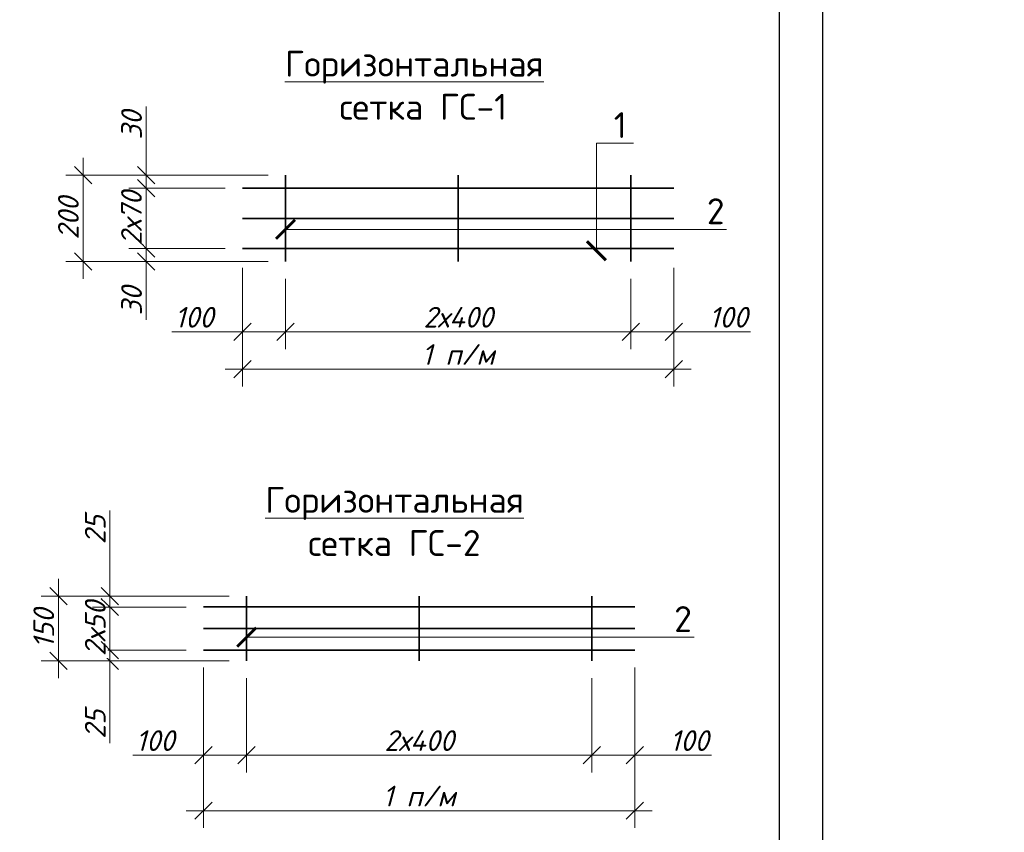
# Model space of a CAD drawing. Header units: millimetres. Extents: x 363306 to 7757304, y 1022887 to 1207196.
# Tile 256 of 256: x 1223405 to 1234815, y 1065343 to 1074766. Entities that reach past the tile are written whole.
import ezdxf
from ezdxf import colors
from ezdxf.entities.mleader import LeaderData, LeaderLine
from ezdxf.math import Vec2, Vec3

# ---------------------------------------------------------------- set-up
doc = ezdxf.new("R2010")
doc.units = ezdxf.units.MM
for name, color, linetype in [('0 @ 100', 7, 'Continuous'), ('kcd_tx', 7, 'Continuous'), ('O3SAD', 1, 'Continuous')]:
    doc.layers.add(name, color=color, linetype=linetype)
doc.styles.add('iso', font='isocpeur.TTF')
doc.styles.get("Standard").update_dxf_attribs({"font": 'isocpeui.ttf'})
doc.styles.add('ГОСТ 2.304', font='isocpeui.ttf')
doc.dimstyles.new('Санжар', dxfattribs={"dimtxt": 240, "dimasz": 200, "dimexe": 200, "dimexo": 200, "dimgap": 50, "dimtad": 1, "dimdec": 0, "dimtxsty": 'Standard', "dimblk": 'OBLIQUE', "dimcen": 2.5, "dimdle": 200, "dimclrd": 152, "dimclre": 152, "dimclrt": 152, "dimadec": 0, "dimazin": 0, "dimtfac": 1, "dimtdec": 0, "dimtmove": 0, "dimatfit": 3, "dimldrblk": 'OBLIQUE', "dimfxl": 0, "dimlwd": 0, "dimlwe": 0, "dimarcsym": 0})

# ---------------------------------------------------------------- blocks, each defined once
blk = doc.blocks.new('_Oblique')
at = {"color": 0, "linetype": 'ByBlock', "lineweight": -2}
blk.add_line((-0.5, -0.5), (0.5, 0.5), dxfattribs=at)
blk = doc.blocks.new('*D963')
at = {"layer": 'Defpoints', "color": 0, "lineweight": 25, "transparency": 16777216}
for p in [(1225986, 1072088), (1226486, 1071963), (1226486, 1071146)]:
    blk.add_point(p, dxfattribs=at)
at = {"layer": 'kcd_tx', "lineweight": 0, "transparency": 16777216}
for p, q in [((1225986, 1071888), (1225986, 1070946)), ((1226486, 1071763), (1226486, 1070946)), ((1225169, 1071146), (1225986, 1071146)), ((1225786, 1071146), (1226686, 1071146))]:
    blk.add_line(p, q, dxfattribs=at)
at = {"layer": 'kcd_tx', "lineweight": 0, "transparency": 16777216, "xscale": 200, "yscale": 200, "zscale": 200, "rotation": 180}
blk.add_blockref('_Oblique', (1225986, 1071146), dxfattribs=at)
at = {"layer": 'kcd_tx', "lineweight": 0, "transparency": 16777216, "xscale": 200, "yscale": 200, "zscale": 200}
blk.add_blockref('_Oblique', (1226486, 1071146), dxfattribs=at)
at = {"layer": 'kcd_tx', "lineweight": 0, "transparency": 16777216, "insert": (1225426, 1071316), "char_height": 240, "attachment_point": 5, "bg_fill": 3, "box_fill_scale": 1.1, "bg_fill_color": 256, "bg_fill_true_color": 13158600, "bg_fill_transparency": 0}
blk.add_mtext('100', dxfattribs=at)
blk = doc.blocks.new('*D964')
at = {"layer": 'Defpoints', "color": 0, "lineweight": 25, "transparency": 16777216}
for p in [(1226486, 1071963), (1230486, 1071963), (1230486, 1071146)]:
    blk.add_point(p, dxfattribs=at)
at = {"layer": 'kcd_tx', "lineweight": 0, "transparency": 16777216}
for p, q in [((1226486, 1071763), (1226486, 1070946)), ((1230486, 1071763), (1230486, 1070946)), ((1226286, 1071146), (1230686, 1071146))]:
    blk.add_line(p, q, dxfattribs=at)
at = {"layer": 'kcd_tx', "lineweight": 0, "transparency": 16777216, "xscale": 200, "yscale": 200, "zscale": 200, "rotation": 180}
blk.add_blockref('_Oblique', (1226486, 1071146), dxfattribs=at)
at = {"layer": 'kcd_tx', "lineweight": 0, "transparency": 16777216, "xscale": 200, "yscale": 200, "zscale": 200}
blk.add_blockref('_Oblique', (1230486, 1071146), dxfattribs=at)
at = {"layer": 'kcd_tx', "lineweight": 0, "transparency": 16777216, "insert": (1228486, 1071316), "char_height": 240, "attachment_point": 5, "bg_fill": 3, "box_fill_scale": 1.1, "bg_fill_color": 256, "bg_fill_true_color": 13158600, "bg_fill_transparency": 0}
blk.add_mtext('2х400', dxfattribs=at)
blk = doc.blocks.new('*D965')
at = {"layer": 'Defpoints', "color": 0, "lineweight": 25, "transparency": 16777216}
for p in [(1230986, 1072088), (1230486, 1071963), (1230986, 1071146)]:
    blk.add_point(p, dxfattribs=at)
at = {"layer": 'kcd_tx', "lineweight": 0, "transparency": 16777216}
for p, q in [((1230986, 1071888), (1230986, 1070946)), ((1230486, 1071763), (1230486, 1070946)), ((1230286, 1071146), (1231186, 1071146)), ((1231875, 1071146), (1230986, 1071146))]:
    blk.add_line(p, q, dxfattribs=at)
at = {"layer": 'kcd_tx', "lineweight": 0, "transparency": 16777216, "xscale": 200, "yscale": 200, "zscale": 200, "rotation": 180}
blk.add_blockref('_Oblique', (1230486, 1071146), dxfattribs=at)
at = {"layer": 'kcd_tx', "lineweight": 0, "transparency": 16777216, "xscale": 200, "yscale": 200, "zscale": 200}
blk.add_blockref('_Oblique', (1230986, 1071146), dxfattribs=at)
at = {"layer": 'kcd_tx', "lineweight": 0, "transparency": 16777216, "insert": (1231617, 1071316), "char_height": 240, "attachment_point": 5, "bg_fill": 3, "box_fill_scale": 1.1, "bg_fill_color": 256, "bg_fill_true_color": 13158600, "bg_fill_transparency": 0}
blk.add_mtext('100', dxfattribs=at)
blk = doc.blocks.new('*D966')
at = {"layer": 'Defpoints', "color": 0, "lineweight": 25, "transparency": 16777216}
for p in [(1225986, 1071378), (1230986, 1071378), (1230986, 1070714)]:
    blk.add_point(p, dxfattribs=at)
at = {"layer": 'kcd_tx', "lineweight": 0, "transparency": 16777216}
for p, q in [((1225986, 1071178), (1225986, 1070514)), ((1230986, 1071178), (1230986, 1070514)), ((1225786, 1070714), (1231186, 1070714))]:
    blk.add_line(p, q, dxfattribs=at)
at = {"layer": 'kcd_tx', "lineweight": 0, "transparency": 16777216, "xscale": 200, "yscale": 200, "zscale": 200, "rotation": 180}
blk.add_blockref('_Oblique', (1225986, 1070714), dxfattribs=at)
at = {"layer": 'kcd_tx', "lineweight": 0, "transparency": 16777216, "xscale": 200, "yscale": 200, "zscale": 200}
blk.add_blockref('_Oblique', (1230986, 1070714), dxfattribs=at)
at = {"layer": 'kcd_tx', "lineweight": 0, "transparency": 16777216, "insert": (1228486, 1070884), "char_height": 240, "attachment_point": 5, "bg_fill": 3, "box_fill_scale": 1.1, "bg_fill_color": 256, "bg_fill_true_color": 13158600, "bg_fill_transparency": 0}
blk.add_mtext('1 п/м', dxfattribs=at)
blk = doc.blocks.new('_ArchTick')
at = {"color": 0, "linetype": 'ByBlock', "const_width": 0.15}
blk.add_lwpolyline([(-0.5, -0.5), (0.5, 0.5)], dxfattribs=at)
blk = doc.blocks.new('*D1022')
at = {"layer": 'Defpoints', "color": 0, "lineweight": 25, "transparency": 16777216}
for p in [(1224139, 1072963), (1226486, 1072963), (1226486, 1071963)]:
    blk.add_point(p, dxfattribs=at)
at = {"layer": 'kcd_tx', "lineweight": 0, "transparency": 16777216}
for p, q in [((1224139, 1071763), (1224139, 1073163)), ((1226286, 1072963), (1223939, 1072963)), ((1226286, 1071963), (1223939, 1071963))]:
    blk.add_line(p, q, dxfattribs=at)
at = {"layer": 'kcd_tx', "lineweight": 0, "transparency": 16777216, "xscale": 200, "yscale": 200, "zscale": 200}
for p, rotation in [((1224139, 1072963), 90), ((1224139, 1071963), 270)]:
    blk.add_blockref('_Oblique', p, dxfattribs=dict(at, rotation=rotation))
at = {"layer": 'kcd_tx', "lineweight": 0, "transparency": 16777216, "insert": (1223969, 1072463), "char_height": 240, "attachment_point": 5, "rotation": 90, "bg_fill": 3, "box_fill_scale": 1.1, "bg_fill_color": 256, "bg_fill_true_color": 13158600, "bg_fill_transparency": 0}
blk.add_mtext('200', dxfattribs=at)
blk = doc.blocks.new('*D1023')
at = {"layer": 'Defpoints', "color": 0, "lineweight": 25, "transparency": 16777216}
for p in [(1224871, 1072113), (1225986, 1072113), (1226486, 1071963)]:
    blk.add_point(p, dxfattribs=at)
at = {"layer": 'kcd_tx', "lineweight": 0, "transparency": 16777216}
for p, q in [((1224871, 1071763), (1224871, 1072313)), ((1225786, 1072113), (1224671, 1072113)), ((1226286, 1071963), (1224671, 1071963)), ((1224871, 1071287), (1224871, 1071963))]:
    blk.add_line(p, q, dxfattribs=at)
at = {"layer": 'kcd_tx', "lineweight": 0, "transparency": 16777216, "xscale": 200, "yscale": 200, "zscale": 200}
for p, rotation in [((1224871, 1072113), 90), ((1224871, 1071963), 270)]:
    blk.add_blockref('_Oblique', p, dxfattribs=dict(at, rotation=rotation))
at = {"layer": 'kcd_tx', "lineweight": 0, "transparency": 16777216, "insert": (1224701, 1071505), "char_height": 240, "attachment_point": 5, "rotation": 90, "bg_fill": 3, "box_fill_scale": 1.1, "bg_fill_color": 256, "bg_fill_true_color": 13158600, "bg_fill_transparency": 0}
blk.add_mtext('30', dxfattribs=at)
blk = doc.blocks.new('*D1024')
at = {"layer": 'Defpoints', "color": 0, "lineweight": 25, "transparency": 16777216}
for p in [(1224871, 1072813), (1225986, 1072813), (1225986, 1072113)]:
    blk.add_point(p, dxfattribs=at)
at = {"layer": 'kcd_tx', "lineweight": 0, "transparency": 16777216}
for p, q in [((1224871, 1071913), (1224871, 1073013)), ((1225786, 1072813), (1224671, 1072813)), ((1225786, 1072113), (1224671, 1072113))]:
    blk.add_line(p, q, dxfattribs=at)
at = {"layer": 'kcd_tx', "lineweight": 0, "transparency": 16777216, "insert": (1224700, 1072463), "char_height": 240, "attachment_point": 5, "rotation": 90, "bg_fill": 3, "box_fill_scale": 1.1, "bg_fill_color": 256, "bg_fill_true_color": 13158600, "bg_fill_transparency": 0}
blk.add_mtext('2х70', dxfattribs=at)
at = {"layer": 'kcd_tx', "lineweight": 0, "transparency": 16777216, "xscale": 200, "yscale": 200, "zscale": 200}
for p, rotation in [((1224871, 1072813), 90), ((1224871, 1072113), 270)]:
    blk.add_blockref('_Oblique', p, dxfattribs=dict(at, rotation=rotation))
blk = doc.blocks.new('*D1025')
at = {"layer": 'Defpoints', "color": 0, "lineweight": 25, "transparency": 16777216}
for p in [(1224871, 1072963), (1226486, 1072963), (1225986, 1072813)]:
    blk.add_point(p, dxfattribs=at)
at = {"layer": 'kcd_tx', "lineweight": 0, "transparency": 16777216}
for p, q in [((1224871, 1073761), (1224871, 1072963)), ((1224871, 1072613), (1224871, 1073163)), ((1226286, 1072963), (1224671, 1072963)), ((1225786, 1072813), (1224671, 1072813))]:
    blk.add_line(p, q, dxfattribs=at)
at = {"layer": 'kcd_tx', "lineweight": 0, "transparency": 16777216, "xscale": 200, "yscale": 200, "zscale": 200}
for p, rotation in [((1224871, 1072963), 90), ((1224871, 1072813), 270)]:
    blk.add_blockref('_Oblique', p, dxfattribs=dict(at, rotation=rotation))
at = {"layer": 'kcd_tx', "lineweight": 0, "transparency": 16777216, "insert": (1224701, 1073543), "char_height": 240, "attachment_point": 5, "rotation": 90, "bg_fill": 3, "box_fill_scale": 1.1, "bg_fill_color": 256, "bg_fill_true_color": 13158600, "bg_fill_transparency": 0}
blk.add_mtext('30', dxfattribs=at)
blk = doc.blocks.new('*D1026')
at = {"layer": 'Defpoints', "color": 0, "lineweight": 25, "transparency": 16777216}
for p in [(1225534, 1067456), (1226034, 1067331), (1226034, 1066237)]:
    blk.add_point(p, dxfattribs=at)
at = {"layer": 'kcd_tx', "lineweight": 0, "transparency": 16777216}
for p, q in [((1225534, 1067256), (1225534, 1066037)), ((1226034, 1067131), (1226034, 1066037)), ((1224716, 1066237), (1225534, 1066237)), ((1225334, 1066237), (1226234, 1066237))]:
    blk.add_line(p, q, dxfattribs=at)
at = {"layer": 'kcd_tx', "lineweight": 0, "transparency": 16777216, "xscale": 200, "yscale": 200, "zscale": 200, "rotation": 180}
blk.add_blockref('_Oblique', (1225534, 1066237), dxfattribs=at)
at = {"layer": 'kcd_tx', "lineweight": 0, "transparency": 16777216, "xscale": 200, "yscale": 200, "zscale": 200}
blk.add_blockref('_Oblique', (1226034, 1066237), dxfattribs=at)
at = {"layer": 'kcd_tx', "lineweight": 0, "transparency": 16777216, "insert": (1224974, 1066407), "char_height": 240, "attachment_point": 5, "bg_fill": 3, "box_fill_scale": 1.1, "bg_fill_color": 256, "bg_fill_true_color": 13158600, "bg_fill_transparency": 0}
blk.add_mtext('100', dxfattribs=at)
blk = doc.blocks.new('*D1027')
at = {"layer": 'Defpoints', "color": 0, "lineweight": 25, "transparency": 16777216}
for p in [(1226034, 1067331), (1230034, 1067331), (1230034, 1066237)]:
    blk.add_point(p, dxfattribs=at)
at = {"layer": 'kcd_tx', "lineweight": 0, "transparency": 16777216}
for p, q in [((1226034, 1067131), (1226034, 1066037)), ((1230034, 1067131), (1230034, 1066037)), ((1225834, 1066237), (1230234, 1066237))]:
    blk.add_line(p, q, dxfattribs=at)
at = {"layer": 'kcd_tx', "lineweight": 0, "transparency": 16777216, "xscale": 200, "yscale": 200, "zscale": 200, "rotation": 180}
blk.add_blockref('_Oblique', (1226034, 1066237), dxfattribs=at)
at = {"layer": 'kcd_tx', "lineweight": 0, "transparency": 16777216, "xscale": 200, "yscale": 200, "zscale": 200}
blk.add_blockref('_Oblique', (1230034, 1066237), dxfattribs=at)
at = {"layer": 'kcd_tx', "lineweight": 0, "transparency": 16777216, "insert": (1228034, 1066407), "char_height": 240, "attachment_point": 5, "bg_fill": 3, "box_fill_scale": 1.1, "bg_fill_color": 256, "bg_fill_true_color": 13158600, "bg_fill_transparency": 0}
blk.add_mtext('2х400', dxfattribs=at)
blk = doc.blocks.new('*D1028')
at = {"layer": 'Defpoints', "color": 0, "lineweight": 25, "transparency": 16777216}
for p in [(1230534, 1067456), (1230034, 1067331), (1230534, 1066237)]:
    blk.add_point(p, dxfattribs=at)
at = {"layer": 'kcd_tx', "lineweight": 0, "transparency": 16777216}
for p, q in [((1230534, 1067256), (1230534, 1066037)), ((1230034, 1067131), (1230034, 1066037)), ((1229834, 1066237), (1230734, 1066237)), ((1231422, 1066237), (1230534, 1066237))]:
    blk.add_line(p, q, dxfattribs=at)
at = {"layer": 'kcd_tx', "lineweight": 0, "transparency": 16777216, "xscale": 200, "yscale": 200, "zscale": 200, "rotation": 180}
blk.add_blockref('_Oblique', (1230034, 1066237), dxfattribs=at)
at = {"layer": 'kcd_tx', "lineweight": 0, "transparency": 16777216, "xscale": 200, "yscale": 200, "zscale": 200}
blk.add_blockref('_Oblique', (1230534, 1066237), dxfattribs=at)
at = {"layer": 'kcd_tx', "lineweight": 0, "transparency": 16777216, "insert": (1231164, 1066407), "char_height": 240, "attachment_point": 5, "bg_fill": 3, "box_fill_scale": 1.1, "bg_fill_color": 256, "bg_fill_true_color": 13158600, "bg_fill_transparency": 0}
blk.add_mtext('100', dxfattribs=at)
blk = doc.blocks.new('*D967')
at = {"layer": 'Defpoints', "color": 0, "lineweight": 25, "transparency": 16777216}
for p in [(1225534, 1066747), (1230534, 1066747), (1230534, 1065594)]:
    blk.add_point(p, dxfattribs=at)
at = {"layer": 'kcd_tx', "lineweight": 0, "transparency": 16777216}
for p, q in [((1225534, 1066547), (1225534, 1065394)), ((1230534, 1066547), (1230534, 1065394)), ((1225334, 1065594), (1230734, 1065594))]:
    blk.add_line(p, q, dxfattribs=at)
at = {"layer": 'kcd_tx', "lineweight": 0, "transparency": 16777216, "xscale": 200, "yscale": 200, "zscale": 200, "rotation": 180}
blk.add_blockref('_Oblique', (1225534, 1065594), dxfattribs=at)
at = {"layer": 'kcd_tx', "lineweight": 0, "transparency": 16777216, "xscale": 200, "yscale": 200, "zscale": 200}
blk.add_blockref('_Oblique', (1230534, 1065594), dxfattribs=at)
at = {"layer": 'kcd_tx', "lineweight": 0, "transparency": 16777216, "insert": (1228034, 1065764), "char_height": 240, "attachment_point": 5, "bg_fill": 3, "box_fill_scale": 1.1, "bg_fill_color": 256, "bg_fill_true_color": 13158600, "bg_fill_transparency": 0}
blk.add_mtext('1 п/м', dxfattribs=at)
blk = doc.blocks.new('*D968')
at = {"layer": 'Defpoints', "color": 0, "lineweight": 25, "transparency": 16777216}
for p in [(1224450, 1067456), (1225534, 1067456), (1226034, 1067331)]:
    blk.add_point(p, dxfattribs=at)
at = {"layer": 'kcd_tx', "lineweight": 0, "transparency": 16777216}
for p, q in [((1224450, 1067131), (1224450, 1067656)), ((1225334, 1067456), (1224250, 1067456)), ((1225834, 1067331), (1224250, 1067331)), ((1224450, 1066376), (1224450, 1067331))]:
    blk.add_line(p, q, dxfattribs=at)
at = {"layer": 'kcd_tx', "lineweight": 0, "transparency": 16777216, "xscale": 200, "yscale": 200, "zscale": 200}
for p, rotation in [((1224450, 1067456), 90), ((1224450, 1067331), 270)]:
    blk.add_blockref('_Oblique', p, dxfattribs=dict(at, rotation=rotation))
at = {"layer": 'kcd_tx', "lineweight": 0, "transparency": 16777216, "insert": (1224280, 1066597), "char_height": 240, "attachment_point": 5, "rotation": 90, "bg_fill": 3, "box_fill_scale": 1.1, "bg_fill_color": 256, "bg_fill_true_color": 13158600, "bg_fill_transparency": 0}
blk.add_mtext('25', dxfattribs=at)
blk = doc.blocks.new('*D1029')
at = {"layer": 'Defpoints', "color": 0, "lineweight": 25, "transparency": 16777216}
for p in [(1224450, 1067956), (1225534, 1067956), (1225534, 1067456)]:
    blk.add_point(p, dxfattribs=at)
at = {"layer": 'kcd_tx', "lineweight": 0, "transparency": 16777216}
for p, q in [((1224450, 1067256), (1224450, 1068156)), ((1225334, 1067956), (1224250, 1067956)), ((1225334, 1067456), (1224250, 1067456))]:
    blk.add_line(p, q, dxfattribs=at)
at = {"layer": 'kcd_tx', "lineweight": 0, "transparency": 16777216, "insert": (1224280, 1067706), "char_height": 240, "attachment_point": 5, "rotation": 90, "bg_fill": 3, "box_fill_scale": 1.1, "bg_fill_color": 256, "bg_fill_true_color": 13158600, "bg_fill_transparency": 0}
blk.add_mtext('2х50', dxfattribs=at)
at = {"layer": 'kcd_tx', "lineweight": 0, "transparency": 16777216, "xscale": 200, "yscale": 200, "zscale": 200}
for p, rotation in [((1224450, 1067956), 90), ((1224450, 1067456), 270)]:
    blk.add_blockref('_Oblique', p, dxfattribs=dict(at, rotation=rotation))
blk = doc.blocks.new('*D1030')
at = {"layer": 'Defpoints', "color": 0, "lineweight": 25, "transparency": 16777216}
for p in [(1224450, 1068081), (1226034, 1068081), (1225534, 1067956)]:
    blk.add_point(p, dxfattribs=at)
at = {"layer": 'kcd_tx', "lineweight": 0, "transparency": 16777216}
for p, q in [((1224450, 1069074), (1224450, 1068081)), ((1224450, 1067756), (1224450, 1068281)), ((1225834, 1068081), (1224250, 1068081)), ((1225334, 1067956), (1224250, 1067956))]:
    blk.add_line(p, q, dxfattribs=at)
at = {"layer": 'kcd_tx', "lineweight": 0, "transparency": 16777216, "xscale": 200, "yscale": 200, "zscale": 200}
for p, rotation in [((1224450, 1068081), 90), ((1224450, 1067956), 270)]:
    blk.add_blockref('_Oblique', p, dxfattribs=dict(at, rotation=rotation))
at = {"layer": 'kcd_tx', "lineweight": 0, "transparency": 16777216, "insert": (1224280, 1068853), "char_height": 240, "attachment_point": 5, "rotation": 90, "bg_fill": 3, "box_fill_scale": 1.1, "bg_fill_color": 256, "bg_fill_true_color": 13158600, "bg_fill_transparency": 0}
blk.add_mtext('25', dxfattribs=at)
blk = doc.blocks.new('*D969')
at = {"layer": 'Defpoints', "color": 0, "lineweight": 25, "transparency": 16777216}
for p in [(1223854, 1068081), (1225037, 1068081), (1225037, 1067331)]:
    blk.add_point(p, dxfattribs=at)
at = {"layer": 'kcd_tx', "lineweight": 0, "transparency": 16777216}
for p, q in [((1223854, 1067131), (1223854, 1068281)), ((1224837, 1068081), (1223654, 1068081)), ((1224837, 1067331), (1223654, 1067331))]:
    blk.add_line(p, q, dxfattribs=at)
at = {"layer": 'kcd_tx', "lineweight": 0, "transparency": 16777216, "xscale": 200, "yscale": 200, "zscale": 200}
for p, rotation in [((1223854, 1068081), 90), ((1223854, 1067331), 270)]:
    blk.add_blockref('_Oblique', p, dxfattribs=dict(at, rotation=rotation))
at = {"layer": 'kcd_tx', "lineweight": 0, "transparency": 16777216, "insert": (1223684, 1067706), "char_height": 240, "attachment_point": 5, "rotation": 90, "bg_fill": 3, "box_fill_scale": 1.1, "bg_fill_color": 256, "bg_fill_true_color": 13158600, "bg_fill_transparency": 0}
blk.add_mtext('150', dxfattribs=at)

msp = doc.modelspace()

# ---------------------------------------------------------------- linework, layer by layer
at = {"lineweight": 30}
msp.add_lwpolyline([(1192706.348, 1088178.072), (1232206.348, 1088178.072), (1232206.348, 1059478.072), (1192706.348, 1059478.072)], close=True, dxfattribs=at)
at = {"color": 96, "lineweight": 35, "ltscale": 10, "elevation": 0}
for points in [[(1226486.155, 1072962.617), (1226486.155, 1071962.617)], [(1228486.155, 1072962.617), (1228486.155, 1071962.617)], [(1230486.155, 1072962.617), (1230486.155, 1071962.617)], [(1225986.155, 1072812.617), (1230986.155, 1072812.617)], [(1225986.155, 1072462.617), (1230986.155, 1072462.617)], [(1225986.155, 1072112.617), (1230986.155, 1072112.617)]]:
    msp.add_lwpolyline(points, dxfattribs=at)
at = {"color": 96, "lineweight": 35, "ltscale": 10}
for points in [[(1226033.719, 1068081.379), (1226033.719, 1067331.379)], [(1228033.719, 1068081.379), (1228033.719, 1067331.379)], [(1230033.719, 1068081.379), (1230033.719, 1067331.379)], [(1225533.719, 1067956.379), (1230533.719, 1067956.379)], [(1225533.719, 1067456.379), (1230533.719, 1067456.379)]]:
    msp.add_lwpolyline(points, dxfattribs=at)
at = {"layer": 'O3SAD', "color": 1}
msp.add_lwpolyline([(1190706.348, 1088678.072), (1232706.348, 1088678.072), (1232706.348, 1058978.072), (1190706.348, 1058978.072)], close=True, dxfattribs=at)

# ---------------------------------------------------------------- texts
at = {"lineweight": 9, "char_height": 300, "width": 5098.88054, "attachment_point": 1, "style": 'iso'}
for s, insert in [('\\pi457.168;{\\LГоризонтальная} \\P\\pi1088.684;сетка ГС-1', (1226021.103, 1074406.224, 0)), ('\\pi457.168;{\\LГоризонтальная} \\P\\pi1088.684;сетка ГС-1', (1135481.247, 1074142.755, 0)), ('\\pi342.876;{\\LГоризонтальная} \\P\\pi840.831;сетка ГС-2', (1225906.271, 1069347.902)), ('\\pi342.876;{\\LГоризонтальная} \\P\\pi840.831;сетка ГС-2', (1135366.415, 1069084.434))]:
    msp.add_mtext(s, dxfattribs=dict(at, insert=insert))
at = {"layer": '0 @ 100', "color": 7, "insert": (761996.908, 1075986.433), "char_height": 318.940213, "width": 19697.5359, "attachment_point": 4, "style": 'ГОСТ 2.304'}
msp.add_mtext('\\pi5457.36288;{\\fISOCPEUR|b1|i1|c204|p34;Характеристика участка строительства:\\P\\pi0;\\P}Расчетная зимняя температура воздух 15 °С.\\PСкоростной напор ветра   - 38кг/м2.\\PВес снегового покрова    - 50кг/м2.\\PКлассификация зданий по функциональной пожарной опасности - Ф 4.1 \\PКоэффициент надежности по назначению - 0.95\\P\\P^IПроектом разработано подъёмник для мало мобильных граждан населения грузоподъемностью 250 кг. скоростью 0,25 см/с. Двери шахт подъёмника противопожарные с пределом огнестойкости El 30. Подъёмники оборудованы кабинами габаритами 1500х1500 мм, ширина дверей кабины обеспечивает проезд инвалидной коляски. Для экстренных случаев подъёмник оснащен дополнительным аккумулятором и механическим спуском для безопасного спуска пассажира в нулевую отметку. Так же в дверях подъёмника установлены замки датчики которые открываются с ключевыми картами, чтобы открыть двери подъёмника.\\P^IС внешней и внутренней стороны наружных стен предусмотрено обшивка из аквапанелей толщиной 12,5мм с утеплением из минераловатной ваты на кварцевой основе, А =0,040 Вт/мС, толщиной 100мм. (по теплотехническому расчету). Наружная отделка из органическое стекло.\\P^IПодрядчик обязан предоставить заказчику сертификаты соответствия и пожарной безопасности на фасадную систему и все применяемые в данной системе материалы и изделия.\\PКонструкции, изделия и материалы применены по действующим стандартам, ТУ, сертификатам. На путях эвакуации используются отделочные материалы, соответствующие требованиям п. 5.25 ШНК 2.01.02-04.\\PОтделка стен с внутренней стороны окраска водоэмульсионными красками светлых тонов. Во внутренней и наружной отделке использованы современные отделочные материалы используемые на территории Республики Узбекистан.\\P^IКрыша - скатная из металлических профилированных листов с полимерными покрытиями с обеих сторон толщ.0,55мм по металлическим конструкциям.\\P^IПо периметру наружных стен устраивается бетонная отмостка. Бетон кл.В 7,5 шириной 1000 мм, толщиной 50 мм по гравийному основанию толщиной 100 мм -150 мм.\\P^IВсе строительно-монтажные работы вести согласно указаний соответствующих строительных норм и проекта производства работ (П.П.Р.) на основании ШНК 3.01.01 - 03 и КМК 3.01.02 - 00.', dxfattribs=at)

# ---------------------------------------------------------------- leaders
at = {"lineweight": 9}
ml = msp.add_multileader_mtext('Standard', dxfattribs=at)
ml.set_content('2', color=256, style='iso')
ml.set_leader_properties(color=256, lineweight=0)
ml.set_arrow_properties(name='ARCHTICK')
ml.build(insert=Vec2(0, 0))
ml.multileader.update_dxf_attribs({"text_left_attachment_type": 6, "text_right_attachment_type": 6, "dogleg_length": 200, "arrow_head_size": 220})
ctx = ml.context
ctx.base_point, ctx.char_height, ctx.arrow_head_size, ctx.plane_origin = Vec3(1231365.642, 1072334.939, 0), 300, 220, Vec3(1226486.155, 1072334.939, 0)
ctx.left_attachment, ctx.right_attachment = 6, 6
notes = []
notes.append((ctx, [(0, (1, 1, 0), (1231165.642, 1072334.939, 0), (1, 0), 200, [(2, [(1226486.155, 1072334.939, 0), (1228486.155, 1072334.939, 0), (1230486.155, 1072334.939, 0)], 0, [])])]))
ctx.mtext.insert, ctx.mtext.flow_direction = Vec3(1231367.642, 1072694.939, 0), 5
for ctx, leaders in notes:
    for number, flags, end, landing, length, lines in leaders:
        leader = LeaderData()
        leader.index, (leader.has_last_leader_line, leader.has_dogleg_vector, leader.attachment_direction) = number, flags
        leader.last_leader_point, leader.dogleg_vector, leader.dogleg_length = Vec3(end), Vec3(landing), length
        for number, points, colour, breaks in lines:
            line = LeaderLine()
            line.index, line.vertices, line.color, line.breaks = number, Vec3.list(points), colors.encode_raw_color(colour), breaks
            leader.lines.append(line)
        ctx.leaders.append(leader)

# ---------------------------------------------------------------- next in the draw order: dimensions: what is measured, and where the dimension line sits
at = {"layer": 'kcd_tx', "color": 18, "lineweight": 0, "true_color": 0x000000}
for base, p1, p2, picture, middle in [((1226486.155, 1071146.243, 0), (1225986.155, 1072087.617, 0), (1226486.155, 1071962.617, 0), '*D963', (1225426.382, 1071146.243, 0)), ((1226033.719, 1066237.44), (1225533.719, 1067456.379), (1226033.719, 1067331.379), '*D1026', (1224973.947, 1066237.44))]:
    dim = msp.add_linear_dim(base=base, p1=p1, p2=p2, dimstyle='Санжар', override={"dimlfac": 0.2, "dimclrd": 256, "dimclre": 256, "dimclrt": 256, "dimtmove": 1, "dimfxl": 1.25, "dimtfill": 1, "dimarcsym": 2}, dxfattribs=at)
    dim.commit()
    dim.dimension.update_dxf_attribs({"geometry": picture, "text_midpoint": middle, "dimtype": 160})

# ---------------------------------------------------------------- next in the draw order: dimensions: what is measured, and where the dimension line sits
for base, p1, p2, picture, middle in [((1230486.155, 1071146.243, 0), (1226486.155, 1071962.617, 0), (1230486.155, 1071962.617, 0), '*D964', (1228486.155, 1071316.243, 0)), ((1230033.719, 1066237.44), (1226033.719, 1067331.379), (1230033.719, 1067331.379), '*D1027', (1228033.719, 1066407.44))]:
    dim = msp.add_linear_dim(base=base, p1=p1, p2=p2, text='2х400', dimstyle='Санжар', override={"dimlfac": 0.2, "dimclrd": 256, "dimclre": 256, "dimclrt": 256, "dimtmove": 1, "dimfxl": 1.25, "dimtfill": 1, "dimarcsym": 2}, dxfattribs=at)
    dim.commit()
    dim.dimension.update_dxf_attribs({"geometry": picture, "text_midpoint": middle})

# ---------------------------------------------------------------- next in the draw order: dimensions: what is measured, and where the dimension line sits
dim = msp.add_linear_dim(base=(1224139.328, 1072962.617, 0), p1=(1226486.155, 1071962.617, 0), p2=(1226486.155, 1072962.617, 0), angle=90, dimstyle='Санжар', override={"dimlfac": 0.2, "dimclrd": 256, "dimclre": 256, "dimclrt": 256, "dimfxl": 1.25, "dimtfill": 1, "dimarcsym": 2}, dxfattribs=at)
dim.commit()
dim.dimension.update_dxf_attribs({"geometry": '*D1022', "text_midpoint": (1223969.328, 1072462.617, 0)})
for base, p1, p2, picture, middle in [((1230986.155, 1071146.243, 0), (1230486.155, 1071962.617, 0), (1230986.155, 1072087.617, 0), '*D965', (1231616.699, 1071199.193, 0)), ((1230533.719, 1066237.44), (1230033.719, 1067331.379), (1230533.719, 1067456.379), '*D1028', (1231164.264, 1066290.39))]:
    dim = msp.add_linear_dim(base=base, p1=p1, p2=p2, dimstyle='Санжар', override={"dimlfac": 0.2, "dimclrd": 256, "dimclre": 256, "dimclrt": 256, "dimtmove": 1, "dimfxl": 1.25, "dimtfill": 1, "dimarcsym": 2}, dxfattribs=at)
    dim.commit()
    dim.dimension.update_dxf_attribs({"geometry": picture, "text_midpoint": middle, "dimtype": 160})

# ---------------------------------------------------------------- next in the draw order: dimensions: what is measured, and where the dimension line sits
for base, p1, p2, picture, middle in [((1230986.155, 1070713.778, 0), (1225986.155, 1071378.148, 0), (1230986.155, 1071378.148, 0), '*D966', (1228486.155, 1070883.778, 0)), ((1230533.719, 1065594.265), (1225533.719, 1066746.91), (1230533.719, 1066746.91), '*D967', (1228033.719, 1065764.265))]:
    dim = msp.add_linear_dim(base=base, p1=p1, p2=p2, text='1 п/м', dimstyle='Санжар', override={"dimlfac": 0.2, "dimclrd": 256, "dimclre": 256, "dimclrt": 256, "dimtmove": 1, "dimfxl": 1.25, "dimtfill": 1, "dimarcsym": 2}, dxfattribs=at)
    dim.commit()
    dim.dimension.update_dxf_attribs({"geometry": picture, "text_midpoint": middle})

# ---------------------------------------------------------------- next in the draw order: leaders
at = {"lineweight": 9}
ml = msp.add_multileader_mtext('Standard', dxfattribs=at)
ml.set_content('1', color=256, style='iso')
ml.set_leader_properties(color=256, lineweight=0)
ml.set_arrow_properties(name='ARCHTICK')
ml.build(insert=Vec2(0, 0))
ml.multileader.update_dxf_attribs({"text_left_attachment_type": 6, "text_right_attachment_type": 6, "dogleg_length": 200, "arrow_head_size": 220})
ctx = ml.context
ctx.base_point, ctx.char_height, ctx.arrow_head_size, ctx.plane_origin = Vec3(1230287.075, 1073334.081, 0), 300, 220, Vec3(1230087.075, 1071837.617, 0)
ctx.left_attachment, ctx.right_attachment = 6, 6
notes = []
notes.append((ctx, [(0, (1, 1, 0), (1230087.075, 1073334.081, 0), (1, 0), 200, [(3, [(1230087.075, 1072087.617, 0), (1230087.075, 1072837.617, 0), (1230087.075, 1072837.617, 0), (1230087.075, 1072462.617, 0)], 0, [])])]))
ctx.mtext.insert, ctx.mtext.flow_direction = Vec3(1230289.075, 1073694.081, 0), 5
for ctx, leaders in notes:
    for number, flags, end, landing, length, lines in leaders:
        leader = LeaderData()
        leader.index, (leader.has_last_leader_line, leader.has_dogleg_vector, leader.attachment_direction) = number, flags
        leader.last_leader_point, leader.dogleg_vector, leader.dogleg_length = Vec3(end), Vec3(landing), length
        for number, points, colour, breaks in lines:
            line = LeaderLine()
            line.index, line.vertices, line.color, line.breaks = number, Vec3.list(points), colors.encode_raw_color(colour), breaks
            leader.lines.append(line)
        ctx.leaders.append(leader)

# ---------------------------------------------------------------- next in the draw order: dimensions: what is measured, and where the dimension line sits
at = {"layer": 'kcd_tx', "color": 18, "lineweight": 0, "true_color": 0x000000}
for base, p1, p2, picture, middle in [((1224871.136, 1072112.617, 0), (1226486.155, 1071962.617, 0), (1225986.155, 1072112.617, 0), '*D1023', (1224914.459, 1071504.655, 0)), ((1224450.112, 1067456.379), (1226033.719, 1067331.379), (1225533.719, 1067456.379), '*D968', (1224450.112, 1066597.174))]:
    dim = msp.add_linear_dim(base=base, p1=p1, p2=p2, angle=90, dimstyle='Санжар', override={"dimlfac": 0.2, "dimclrd": 256, "dimclre": 256, "dimclrt": 256, "dimtmove": 1, "dimfxl": 1.25, "dimtfill": 1, "dimarcsym": 2}, dxfattribs=at)
    dim.commit()
    dim.dimension.update_dxf_attribs({"geometry": picture, "text_midpoint": middle, "dimtype": 160})

# ---------------------------------------------------------------- next in the draw order: dimensions: what is measured, and where the dimension line sits
for base, p1, p2, text, picture, middle in [((1224871.136, 1072812.617, 0), (1225986.155, 1072112.617, 0), (1225986.155, 1072812.617, 0), '2х70', '*D1024', (1224871.136, 1072462.617, 0)), ((1224450.112, 1067956.379), (1225533.719, 1067456.379), (1225533.719, 1067956.379), '2х50', '*D1029', (1224450.112, 1067706.379))]:
    dim = msp.add_linear_dim(base=base, p1=p1, p2=p2, angle=90, text=text, dimstyle='Санжар', override={"dimlfac": 0.2, "dimclrd": 256, "dimclre": 256, "dimclrt": 256, "dimtmove": 1, "dimfxl": 1.25, "dimtfill": 1, "dimarcsym": 2}, dxfattribs=at)
    dim.commit()
    dim.dimension.update_dxf_attribs({"geometry": picture, "text_midpoint": middle, "dimtype": 160})

# ---------------------------------------------------------------- next in the draw order: dimensions: what is measured, and where the dimension line sits
for base, p1, p2, picture, middle in [((1224871.136, 1072962.617, 0), (1225986.155, 1072812.617, 0), (1226486.155, 1072962.617, 0), '*D1025', (1224918.582, 1073542.699, 0)), ((1224450.112, 1068081.379), (1225533.719, 1067956.379), (1226033.719, 1068081.379), '*D1030', (1224396.684, 1068853.06))]:
    dim = msp.add_linear_dim(base=base, p1=p1, p2=p2, angle=90, dimstyle='Санжар', override={"dimlfac": 0.2, "dimclrd": 256, "dimclre": 256, "dimclrt": 256, "dimtmove": 1, "dimfxl": 1.25, "dimtfill": 1, "dimarcsym": 2}, dxfattribs=at)
    dim.commit()
    dim.dimension.update_dxf_attribs({"geometry": picture, "text_midpoint": middle, "dimtype": 160})

# ---------------------------------------------------------------- next in the draw order: linework, layer by layer
at = {"color": 96, "lineweight": 35, "ltscale": 10}
msp.add_lwpolyline([(1225533.719, 1067706.379), (1230533.719, 1067706.379)], dxfattribs=at)

# ---------------------------------------------------------------- next in the draw order: dimensions: what is measured, and where the dimension line sits
at = {"layer": 'kcd_tx', "color": 18, "lineweight": 0, "true_color": 0x000000}
dim = msp.add_linear_dim(base=(1223854.231, 1068081.379), p1=(1225037.344, 1067331.379), p2=(1225037.344, 1068081.379), angle=90, dimstyle='Санжар', override={"dimlfac": 0.2, "dimclrd": 256, "dimclre": 256, "dimclrt": 256, "dimtmove": 1, "dimfxl": 1.25, "dimtfill": 1, "dimarcsym": 2}, dxfattribs=at)
dim.commit()
dim.dimension.update_dxf_attribs({"geometry": '*D969', "text_midpoint": (1223684.231, 1067706.379)})

# ---------------------------------------------------------------- next in the draw order: leaders
at = {"lineweight": 9}
ml = msp.add_multileader_mtext('Standard', dxfattribs=at)
ml.set_content('2', color=256, style='iso')
ml.set_leader_properties(color=256, lineweight=0)
ml.set_arrow_properties(name='ARCHTICK')
ml.build(insert=Vec2(0, 0))
ml.multileader.update_dxf_attribs({"text_left_attachment_type": 6, "text_right_attachment_type": 6, "dogleg_length": 200, "arrow_head_size": 220})
ctx = ml.context
ctx.base_point, ctx.char_height, ctx.arrow_head_size, ctx.plane_origin = Vec3(1230987.392, 1067606.163), 300, 220, Vec3(1226033.719, 1067714.418)
ctx.left_attachment, ctx.right_attachment = 6, 6
notes = []
notes.append((ctx, [(0, (1, 1, 0), (1230787.392, 1067606.163), (1, 0), 200, [(2, [(1226033.719, 1067606.163), (1228033.719, 1067606.163), (1230033.719, 1067606.163)], 0, [])])]))
ctx.mtext.insert, ctx.mtext.flow_direction = Vec3(1230989.392, 1067966.163), 5
for ctx, leaders in notes:
    for number, flags, end, landing, length, lines in leaders:
        leader = LeaderData()
        leader.index, (leader.has_last_leader_line, leader.has_dogleg_vector, leader.attachment_direction) = number, flags
        leader.last_leader_point, leader.dogleg_vector, leader.dogleg_length = Vec3(end), Vec3(landing), length
        for number, points, colour, breaks in lines:
            line = LeaderLine()
            line.index, line.vertices, line.color, line.breaks = number, Vec3.list(points), colors.encode_raw_color(colour), breaks
            leader.lines.append(line)
        ctx.leaders.append(leader)

doc.saveas('drawing.dxf')
